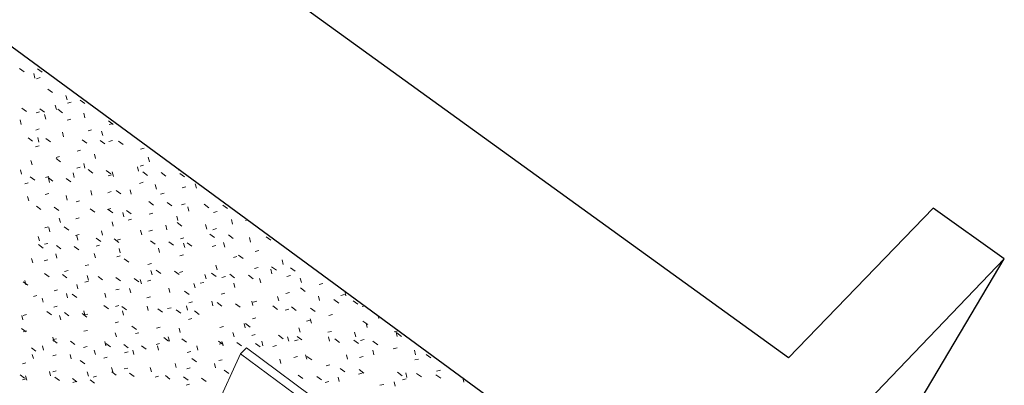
# Model space of a CAD drawing. Header units: centimetres. Extents: x -2274.6 to -2273.04, y 1316.35 to 1317.85.
# Tile 59 of 59: x -2273.38 to -2273.04, y 1317.32 to 1317.45. Entities that reach past the tile are written whole.
import ezdxf

# ---------------------------------------------------------------- set-up
doc = ezdxf.new("R2010")
doc.units = ezdxf.units.CM
for name, color, linetype, lineweight in [('Rama_Szpros', 7, 'Continuous', 9), ('Wzór powierzchni', 7, 'Continuous', 9), ('Wzór powierzchni-4', 10, 'Continuous', 9), ('Ściany-1', 250, 'Continuous', 25)]:
    doc.layers.add(name, color=color, linetype=linetype, lineweight=lineweight)

# ---------------------------------------------------------------- blocks, each defined once
blk = doc.blocks.new('FP_20-Aksono')
at = {"layer": 'Wzór powierzchni-4'}
for p, q in [((-2273.38405, 1317.4335), (-2273.38243, 1317.43231)), ((-2273.37778, 1317.43332), (-2273.37616, 1317.43213)), ((-2273.37869, 1317.43013), (-2273.3791, 1317.4317)), ((-2273.37692, 1317.43032), (-2273.37812, 1317.42993)), ((-2273.37425, 1317.42629), (-2273.37264, 1317.4251)), ((-2273.36755, 1317.42254), (-2273.36797, 1317.42411)), ((-2273.38324, 1317.41971), (-2273.38164, 1317.41853)), ((-2273.377, 1317.4195), (-2273.37539, 1317.41831)), ((-2273.37125, 1317.41921), (-2273.37166, 1317.42078)), ((-2273.36615, 1317.4218), (-2273.36736, 1317.42143)), ((-2273.36303, 1317.42248), (-2273.36141, 1317.42129)), ((-2273.37709, 1317.41839), (-2273.37829, 1317.41802)), ((-2273.37492, 1317.41591), (-2273.37533, 1317.41747)), ((-2273.37074, 1317.41929), (-2273.36912, 1317.4181)), ((-2273.36135, 1317.41635), (-2273.36176, 1317.41792)), ((-2273.38346, 1317.41405), (-2273.38388, 1317.4156)), ((-2273.36626, 1317.41584), (-2273.36747, 1317.41547)), ((-2273.35317, 1317.41523), (-2273.35154, 1317.41403)), ((-2273.35165, 1317.4144), (-2273.35287, 1317.41402)), ((-2273.38109, 1317.4094), (-2273.37949, 1317.40821)), ((-2273.37718, 1317.41247), (-2273.37837, 1317.4121)), ((-2273.37732, 1317.40792), (-2273.37773, 1317.40947)), ((-2273.37487, 1317.40916), (-2273.37326, 1317.40797)), ((-2273.36875, 1317.40976), (-2273.36916, 1317.41131)), ((-2273.35904, 1317.41214), (-2273.36025, 1317.41177)), ((-2273.35514, 1317.41016), (-2273.35555, 1317.41173)), ((-2273.37726, 1317.40657), (-2273.37845, 1317.40621)), ((-2273.36232, 1317.40869), (-2273.36071, 1317.40749)), ((-2273.35601, 1317.40845), (-2273.35438, 1317.40725)), ((-2273.35179, 1317.40843), (-2273.35301, 1317.40806)), ((-2273.34966, 1317.4082), (-2273.34803, 1317.40701)), ((-2273.3408, 1317.40583), (-2273.34203, 1317.40546)), ((-2273.37011, 1317.40289), (-2273.37131, 1317.40253)), ((-2273.36282, 1317.40509), (-2273.36403, 1317.40473)), ((-2273.35764, 1317.40215), (-2273.35804, 1317.40371)), ((-2273.33894, 1317.40106), (-2273.33934, 1317.40262)), ((-2273.37971, 1317.39999), (-2273.38012, 1317.40153)), ((-2273.37137, 1317.40222), (-2273.36976, 1317.40103)), ((-2273.36294, 1317.39919), (-2273.36414, 1317.39883)), ((-2273.36134, 1317.39889), (-2273.36175, 1317.40044)), ((-2273.34272, 1317.39778), (-2273.34312, 1317.39934)), ((-2273.34096, 1317.39987), (-2273.34219, 1317.39951)), ((-2273.38332, 1317.39677), (-2273.38373, 1317.3983)), ((-2273.38031, 1317.39583), (-2273.37871, 1317.39464)), ((-2273.37382, 1317.39593), (-2273.37501, 1317.39557)), ((-2273.37411, 1317.39556), (-2273.37251, 1317.39437)), ((-2273.37358, 1317.39388), (-2273.37399, 1317.39542)), ((-2273.36503, 1317.39565), (-2273.36544, 1317.3972)), ((-2273.36023, 1317.39836), (-2273.35861, 1317.39717)), ((-2273.35392, 1317.39809), (-2273.3523, 1317.3969)), ((-2273.35207, 1317.39658), (-2273.35328, 1317.39622)), ((-2273.35145, 1317.39598), (-2273.35185, 1317.39754)), ((-2273.34122, 1317.39756), (-2273.33959, 1317.39636)), ((-2273.33482, 1317.39729), (-2273.33319, 1317.39609)), ((-2273.32888, 1317.39812), (-2273.32904, 1317.39875)), ((-2273.32839, 1317.39702), (-2273.32675, 1317.39582)), ((-2273.38101, 1317.39378), (-2273.38219, 1317.39342)), ((-2273.36788, 1317.39529), (-2273.36628, 1317.3941)), ((-2273.34113, 1317.39394), (-2273.34235, 1317.39358)), ((-2273.3365, 1317.39158), (-2273.3369, 1317.39314)), ((-2273.32635, 1317.39238), (-2273.32759, 1317.39202)), ((-2273.32262, 1317.39189), (-2273.32302, 1317.39346)), ((-2273.38083, 1317.38748), (-2273.38124, 1317.38901)), ((-2273.37391, 1317.39009), (-2273.3751, 1317.38974)), ((-2273.36746, 1317.38776), (-2273.36787, 1317.3893)), ((-2273.35888, 1317.38951), (-2273.35928, 1317.39106)), ((-2273.35221, 1317.39069), (-2273.35342, 1317.39033)), ((-2273.35043, 1317.39113), (-2273.34881, 1317.38993)), ((-2273.34526, 1317.38981), (-2273.34566, 1317.39136)), ((-2273.33385, 1317.3902), (-2273.33508, 1317.38984)), ((-2273.37818, 1317.38565), (-2273.37659, 1317.38447)), ((-2273.372, 1317.38536), (-2273.3704, 1317.38418)), ((-2273.36317, 1317.38747), (-2273.36436, 1317.38712)), ((-2273.33917, 1317.38722), (-2273.33754, 1317.38602)), ((-2273.33279, 1317.38692), (-2273.33115, 1317.38572)), ((-2273.32655, 1317.38645), (-2273.32778, 1317.38609)), ((-2273.32526, 1317.38389), (-2273.32565, 1317.38545)), ((-2273.31992, 1317.38633), (-2273.31828, 1317.38513)), ((-2273.31344, 1317.38604), (-2273.31179, 1317.38483)), ((-2273.35953, 1317.38477), (-2273.35793, 1317.38359)), ((-2273.35235, 1317.38482), (-2273.35355, 1317.38447)), ((-2273.35326, 1317.38448), (-2273.35164, 1317.38329)), ((-2273.34778, 1317.3819), (-2273.34818, 1317.38344)), ((-2273.34695, 1317.38418), (-2273.34533, 1317.38299)), ((-2273.33775, 1317.38322), (-2273.33897, 1317.38287)), ((-2273.32907, 1317.38066), (-2273.32947, 1317.38222)), ((-2273.31544, 1317.38376), (-2273.31669, 1317.3834)), ((-2273.37409, 1317.3785), (-2273.37528, 1317.37815)), ((-2273.36987, 1317.37994), (-2273.37028, 1317.38147)), ((-2273.36853, 1317.37849), (-2273.36693, 1317.37731)), ((-2273.36328, 1317.38164), (-2273.36448, 1317.38129)), ((-2273.3515, 1317.3787), (-2273.35191, 1317.38024)), ((-2273.34514, 1317.3811), (-2273.34636, 1317.38075)), ((-2273.33287, 1317.37745), (-2273.33327, 1317.379)), ((-2273.3293, 1317.37994), (-2273.32767, 1317.37874)), ((-2273.31902, 1317.37768), (-2273.31942, 1317.37924)), ((-2273.3101, 1317.37941), (-2273.31049, 1317.38098)), ((-2273.30476, 1317.38091), (-2273.30552, 1317.3807)), ((-2273.37711, 1317.37364), (-2273.37752, 1317.37516)), ((-2273.3735, 1317.37678), (-2273.37391, 1317.3783)), ((-2273.36339, 1317.37584), (-2273.36459, 1317.3755)), ((-2273.36377, 1317.37384), (-2273.36418, 1317.37537)), ((-2273.3552, 1317.37553), (-2273.35561, 1317.37706)), ((-2273.34161, 1317.37574), (-2273.34201, 1317.37728)), ((-2273.33791, 1317.37736), (-2273.33914, 1317.37701)), ((-2273.31793, 1317.37598), (-2273.31629, 1317.37477)), ((-2273.31566, 1317.37784), (-2273.31691, 1317.37749)), ((-2273.31146, 1317.37565), (-2273.30982, 1317.37444)), ((-2273.29843, 1317.37501), (-2273.29678, 1317.37379)), ((-2273.37742, 1317.37229), (-2273.37584, 1317.37111)), ((-2273.37418, 1317.37274), (-2273.37536, 1317.3724)), ((-2273.37126, 1317.37197), (-2273.36967, 1317.37079)), ((-2273.36507, 1317.37164), (-2273.36347, 1317.37046)), ((-2273.35746, 1317.37459), (-2273.35586, 1317.3734)), ((-2273.35626, 1317.37213), (-2273.35746, 1317.37179)), ((-2273.35119, 1317.37427), (-2273.34959, 1317.37308)), ((-2273.34896, 1317.37421), (-2273.35017, 1317.37387)), ((-2273.33857, 1317.37362), (-2273.33695, 1317.37243)), ((-2273.33222, 1317.3733), (-2273.33059, 1317.3721)), ((-2273.32694, 1317.37466), (-2273.32817, 1317.37431)), ((-2273.32667, 1317.37127), (-2273.32707, 1317.37281)), ((-2273.32583, 1317.37297), (-2273.3242, 1317.37177)), ((-2273.31588, 1317.37194), (-2273.31712, 1317.3716)), ((-2273.31278, 1317.37146), (-2273.31318, 1317.37302)), ((-2273.30383, 1317.37317), (-2273.30422, 1317.37473)), ((-2273.37104, 1317.36757), (-2273.37145, 1317.36909)), ((-2273.35766, 1317.36774), (-2273.35807, 1317.36927)), ((-2273.34911, 1317.36841), (-2273.35031, 1317.36807)), ((-2273.34907, 1317.3694), (-2273.34947, 1317.37093)), ((-2273.33544, 1317.36958), (-2273.33584, 1317.37112)), ((-2273.32713, 1317.3688), (-2273.32836, 1317.36846)), ((-2273.30854, 1317.36816), (-2273.30979, 1317.36781)), ((-2273.30799, 1317.36865), (-2273.30634, 1317.36744)), ((-2273.30094, 1317.37026), (-2273.3022, 1317.36991)), ((-2273.37947, 1317.36593), (-2273.37987, 1317.36744)), ((-2273.37427, 1317.367), (-2273.37545, 1317.36666)), ((-2273.36001, 1317.36533), (-2273.3612, 1317.365)), ((-2273.34773, 1317.36738), (-2273.34613, 1317.36619)), ((-2273.33825, 1317.3657), (-2273.33947, 1317.36536)), ((-2273.31545, 1317.36357), (-2273.31584, 1317.36512)), ((-2273.29246, 1317.3654), (-2273.29284, 1317.36696)), ((-2273.37532, 1317.36226), (-2273.37374, 1317.36108)), ((-2273.36917, 1317.36191), (-2273.36759, 1317.36073)), ((-2273.36721, 1317.3633), (-2273.36839, 1317.36297)), ((-2273.36011, 1317.36001), (-2273.36051, 1317.36153)), ((-2273.33799, 1317.36177), (-2273.33839, 1317.36331)), ((-2273.33655, 1317.36343), (-2273.33493, 1317.36223)), ((-2273.3302, 1317.36308), (-2273.32858, 1317.36188)), ((-2273.32732, 1317.36297), (-2273.32855, 1317.36263)), ((-2273.31928, 1317.3604), (-2273.31967, 1317.36195)), ((-2273.31742, 1317.36237), (-2273.31579, 1317.36117)), ((-2273.31255, 1317.36126), (-2273.3138, 1317.36092)), ((-2273.31099, 1317.36202), (-2273.30935, 1317.36081)), ((-2273.30452, 1317.36167), (-2273.30288, 1317.36046)), ((-2273.30119, 1317.36436), (-2273.30244, 1317.36402)), ((-2273.29639, 1317.3622), (-2273.29677, 1317.36375)), ((-2273.29649, 1317.36463), (-2273.29484, 1317.36342)), ((-2273.28997, 1317.36159), (-2273.29124, 1317.36125)), ((-2273.28994, 1317.36428), (-2273.28828, 1317.36306)), ((-2273.38277, 1317.35939), (-2273.3812, 1317.35822)), ((-2273.3818, 1317.35829), (-2273.38221, 1317.35979)), ((-2273.36375, 1317.35692), (-2273.36415, 1317.35843)), ((-2273.36013, 1317.35959), (-2273.36132, 1317.35926)), ((-2273.35678, 1317.36121), (-2273.35519, 1317.36003)), ((-2273.35055, 1317.36086), (-2273.34895, 1317.35968)), ((-2273.34428, 1317.36051), (-2273.34267, 1317.35932)), ((-2273.34173, 1317.35864), (-2273.34212, 1317.36017)), ((-2273.33842, 1317.35991), (-2273.33963, 1317.35957)), ((-2273.32309, 1317.35725), (-2273.32348, 1317.35879)), ((-2273.32006, 1317.3592), (-2273.32129, 1317.35887)), ((-2273.30923, 1317.35737), (-2273.30962, 1317.35891)), ((-2273.3003, 1317.35901), (-2273.30068, 1317.36056)), ((-2273.28617, 1317.35914), (-2273.28656, 1317.3607)), ((-2273.27867, 1317.3588), (-2273.27995, 1317.35846)), ((-2273.378, 1317.35461), (-2273.37916, 1317.35428)), ((-2273.37089, 1317.35659), (-2273.37206, 1317.35626)), ((-2273.36737, 1317.35384), (-2273.36777, 1317.35534)), ((-2273.36573, 1317.35512), (-2273.36415, 1317.35394)), ((-2273.35402, 1317.35393), (-2273.35442, 1317.35545)), ((-2273.34939, 1317.35688), (-2273.35059, 1317.35655)), ((-2273.34544, 1317.35553), (-2273.34584, 1317.35705)), ((-2273.33184, 1317.35563), (-2273.33224, 1317.35716)), ((-2273.32675, 1317.35617), (-2273.32513, 1317.35497)), ((-2273.31278, 1317.35542), (-2273.31402, 1317.35509)), ((-2273.29024, 1317.3557), (-2273.29151, 1317.35537)), ((-2273.28647, 1317.35726), (-2273.28482, 1317.35604)), ((-2273.27988, 1317.35287), (-2273.28026, 1317.35443)), ((-2273.2712, 1317.35496), (-2273.27249, 1317.35462)), ((-2273.27073, 1317.35451), (-2273.27111, 1317.35608)), ((-2273.37578, 1317.35226), (-2273.37618, 1317.35376)), ((-2273.35473, 1317.35117), (-2273.35314, 1317.34999)), ((-2273.34954, 1317.35115), (-2273.35073, 1317.35082)), ((-2273.33858, 1317.35414), (-2273.33979, 1317.35381)), ((-2273.32569, 1317.34949), (-2273.32608, 1317.35102)), ((-2273.32399, 1317.35239), (-2273.32522, 1317.35206)), ((-2273.31691, 1317.35109), (-2273.3173, 1317.35262)), ((-2273.31545, 1317.35216), (-2273.31382, 1317.35096)), ((-2273.30903, 1317.35178), (-2273.30739, 1317.35058)), ((-2273.30301, 1317.35117), (-2273.3034, 1317.35271)), ((-2273.30169, 1317.35264), (-2273.30294, 1317.35231)), ((-2273.29608, 1317.35102), (-2273.29444, 1317.34981)), ((-2273.29405, 1317.35278), (-2273.29443, 1317.35433)), ((-2273.27486, 1317.35319), (-2273.27319, 1317.35196)), ((-2273.26822, 1317.35281), (-2273.26656, 1317.35158)), ((-2273.26406, 1317.35101), (-2273.265, 1317.35076)), ((-2273.3829, 1317.34618), (-2273.3833, 1317.34767)), ((-2273.3816, 1317.34798), (-2273.38276, 1317.34766)), ((-2273.37457, 1317.34909), (-2273.373, 1317.34792)), ((-2273.37098, 1317.35091), (-2273.37216, 1317.35059)), ((-2273.36975, 1317.34623), (-2273.37016, 1317.34773)), ((-2273.36845, 1317.34872), (-2273.36687, 1317.34754)), ((-2273.3623, 1317.34834), (-2273.36071, 1317.34716)), ((-2273.36132, 1317.34779), (-2273.36172, 1317.34929)), ((-2273.36037, 1317.34819), (-2273.36155, 1317.34787)), ((-2273.34851, 1317.3508), (-2273.34691, 1317.34961)), ((-2273.34793, 1317.34785), (-2273.34833, 1317.34936)), ((-2273.33932, 1317.34942), (-2273.33972, 1317.35094)), ((-2273.33597, 1317.35004), (-2273.33436, 1317.34885)), ((-2273.3314, 1317.35039), (-2273.33261, 1317.35006)), ((-2273.32965, 1317.34966), (-2273.32804, 1317.34847)), ((-2273.3233, 1317.34928), (-2273.32169, 1317.34808)), ((-2273.29052, 1317.34984), (-2273.29178, 1317.34951)), ((-2273.28956, 1317.35064), (-2273.28792, 1317.34942)), ((-2273.28301, 1317.35026), (-2273.28136, 1317.34904)), ((-2273.2754, 1317.34804), (-2273.27668, 1317.3477)), ((-2273.25922, 1317.34666), (-2273.25946, 1317.34762)), ((-2273.34968, 1317.34544), (-2273.35087, 1317.34512)), ((-2273.32419, 1317.34662), (-2273.32541, 1317.34629)), ((-2273.3057, 1317.34338), (-2273.30609, 1317.34491)), ((-2273.30558, 1317.34486), (-2273.30395, 1317.34365)), ((-2273.30193, 1317.34682), (-2273.30318, 1317.34649)), ((-2273.28313, 1317.34602), (-2273.28439, 1317.34568)), ((-2273.28269, 1317.345), (-2273.28307, 1317.34655)), ((-2273.26477, 1317.34577), (-2273.2631, 1317.34454)), ((-2273.26327, 1317.34349), (-2273.26365, 1317.34505)), ((-2273.38331, 1317.34314), (-2273.38175, 1317.34197)), ((-2273.38168, 1317.34237), (-2273.38283, 1317.34205)), ((-2273.36048, 1317.34252), (-2273.36167, 1317.3422)), ((-2273.3504, 1317.34022), (-2273.3508, 1317.34172)), ((-2273.34507, 1317.34399), (-2273.34348, 1317.3428)), ((-2273.34256, 1317.34171), (-2273.34376, 1317.34138)), ((-2273.33525, 1317.34366), (-2273.33646, 1317.34334)), ((-2273.32827, 1317.34178), (-2273.32866, 1317.3433)), ((-2273.31322, 1317.34383), (-2273.31446, 1317.34351)), ((-2273.30954, 1317.34028), (-2273.30993, 1317.34181)), ((-2273.30218, 1317.34103), (-2273.30343, 1317.3407)), ((-2273.29416, 1317.3408), (-2273.29252, 1317.33959)), ((-2273.28663, 1317.34187), (-2273.28702, 1317.34341)), ((-2273.27571, 1317.34218), (-2273.27699, 1317.34185)), ((-2273.26729, 1317.34033), (-2273.26767, 1317.34189)), ((-2273.2526, 1317.34234), (-2273.25391, 1317.342)), ((-2273.25289, 1317.34035), (-2273.25326, 1317.34192)), ((-2273.25303, 1317.34164), (-2273.25135, 1317.34041)), ((-2273.37212, 1317.33869), (-2273.37252, 1317.34017)), ((-2273.37249, 1317.3392), (-2273.37092, 1317.33803)), ((-2273.37117, 1317.33963), (-2273.37234, 1317.33932)), ((-2273.36638, 1317.3388), (-2273.36481, 1317.33763)), ((-2273.35406, 1317.33719), (-2273.35446, 1317.33868)), ((-2273.35408, 1317.338), (-2273.35249, 1317.33682)), ((-2273.34788, 1317.3376), (-2273.34629, 1317.33641)), ((-2273.33543, 1317.33796), (-2273.33663, 1317.33764)), ((-2273.33396, 1317.33999), (-2273.33236, 1317.33879)), ((-2273.33201, 1317.33872), (-2273.33241, 1317.34023)), ((-2273.32766, 1317.33958), (-2273.32605, 1317.33839)), ((-2273.31496, 1317.33877), (-2273.31334, 1317.33757)), ((-2273.31344, 1317.33808), (-2273.31468, 1317.33775)), ((-2273.31337, 1317.33719), (-2273.31376, 1317.33871)), ((-2273.30857, 1317.33836), (-2273.30694, 1317.33716)), ((-2273.30214, 1317.33795), (-2273.30051, 1317.33675)), ((-2273.2995, 1317.33719), (-2273.29989, 1317.33872)), ((-2273.29056, 1317.33875), (-2273.29094, 1317.34029)), ((-2273.28725, 1317.33919), (-2273.28851, 1317.33886)), ((-2273.28766, 1317.34039), (-2273.28601, 1317.33918)), ((-2273.27642, 1317.33876), (-2273.2768, 1317.34031)), ((-2273.27455, 1317.33957), (-2273.27289, 1317.33835)), ((-2273.26795, 1317.33916), (-2273.26629, 1317.33793)), ((-2273.26438, 1317.33932), (-2273.26566, 1317.33899)), ((-2273.26131, 1317.33874), (-2273.25965, 1317.33751)), ((-2273.3799, 1317.33645), (-2273.37834, 1317.33528)), ((-2273.37923, 1317.3327), (-2273.37963, 1317.33418)), ((-2273.37569, 1317.33568), (-2273.37609, 1317.33717)), ((-2273.37127, 1317.33403), (-2273.37243, 1317.33371)), ((-2273.36612, 1317.33267), (-2273.36651, 1317.33416)), ((-2273.3606, 1317.33688), (-2273.36178, 1317.33656)), ((-2273.35769, 1317.33417), (-2273.35809, 1317.33566)), ((-2273.34634, 1317.33507), (-2273.34754, 1317.33475)), ((-2273.34433, 1317.33415), (-2273.34473, 1317.33565)), ((-2273.34165, 1317.33719), (-2273.34005, 1317.336)), ((-2273.33574, 1317.33566), (-2273.33614, 1317.33717)), ((-2273.32458, 1317.33516), (-2273.3258, 1317.33484)), ((-2273.32213, 1317.33566), (-2273.32252, 1317.33717)), ((-2273.29486, 1317.33721), (-2273.29612, 1317.33689)), ((-2273.28432, 1317.33253), (-2273.2847, 1317.33407)), ((-2273.27015, 1317.33251), (-2273.27053, 1317.33405)), ((-2273.26099, 1317.33406), (-2273.26137, 1317.33561)), ((-2273.25296, 1317.33645), (-2273.25426, 1317.33612)), ((-2273.24655, 1317.33404), (-2273.24692, 1317.3356)), ((-2273.24286, 1317.33417), (-2273.24118, 1317.33293)), ((-2273.38182, 1317.3312), (-2273.38297, 1317.33089)), ((-2273.36297, 1317.33208), (-2273.3614, 1317.33091)), ((-2273.35356, 1317.33316), (-2273.35474, 1317.33284)), ((-2273.32964, 1317.32957), (-2273.33003, 1317.33107)), ((-2273.32423, 1317.33275), (-2273.32263, 1317.33156)), ((-2273.316, 1317.32953), (-2273.31638, 1317.33104)), ((-2273.31366, 1317.33234), (-2273.31489, 1317.33203)), ((-2273.2933, 1317.331), (-2273.29368, 1317.33253)), ((-2273.28753, 1317.33339), (-2273.28878, 1317.33307)), ((-2273.28422, 1317.33345), (-2273.28257, 1317.33223)), ((-2273.27632, 1317.33053), (-2273.27759, 1317.3302)), ((-2273.26471, 1317.33347), (-2273.26599, 1317.33314)), ((-2273.24544, 1317.33256), (-2273.24674, 1317.33223)), ((-2273.38385, 1317.32708), (-2273.3823, 1317.32592)), ((-2273.37326, 1317.32672), (-2273.37366, 1317.32819)), ((-2273.37136, 1317.32844), (-2273.37253, 1317.32814)), ((-2273.36011, 1317.32666), (-2273.3605, 1317.32814)), ((-2273.35166, 1317.32813), (-2273.35205, 1317.32962)), ((-2273.35204, 1317.32809), (-2273.35046, 1317.32691)), ((-2273.34649, 1317.32942), (-2273.34768, 1317.32911)), ((-2273.34586, 1317.32767), (-2273.34427, 1317.32648)), ((-2273.33826, 1317.32808), (-2273.33865, 1317.32958)), ((-2273.32478, 1317.32946), (-2273.32599, 1317.32915)), ((-2273.31301, 1317.3287), (-2273.31139, 1317.3275)), ((-2273.27268, 1317.32933), (-2273.27103, 1317.32811)), ((-2273.26504, 1317.32764), (-2273.26632, 1317.32732)), ((-2273.26609, 1317.32889), (-2273.26444, 1317.32767)), ((-2273.25282, 1317.32801), (-2273.25115, 1317.32678)), ((-2273.24951, 1317.32619), (-2273.24988, 1317.32775)), ((-2273.24614, 1317.32757), (-2273.24446, 1317.32634)), ((-2273.23942, 1317.32712), (-2273.23774, 1317.32589)), ((-2273.23788, 1317.32866), (-2273.2392, 1317.32833)), ((-2273.38189, 1317.32566), (-2273.38304, 1317.32535)), ((-2273.38154, 1317.32527), (-2273.38194, 1317.32674)), ((-2273.37177, 1317.32623), (-2273.3702, 1317.32506)), ((-2273.36568, 1317.32581), (-2273.36411, 1317.32463)), ((-2273.36439, 1317.32473), (-2273.36556, 1317.32443)), ((-2273.35957, 1317.32538), (-2273.35799, 1317.3242)), ((-2273.35727, 1317.3266), (-2273.35845, 1317.32629)), ((-2273.33577, 1317.32662), (-2273.33697, 1317.32631)), ((-2273.3334, 1317.32681), (-2273.3318, 1317.32562)), ((-2273.32712, 1317.32637), (-2273.32552, 1317.32518)), ((-2273.32497, 1317.32379), (-2273.32618, 1317.32348)), ((-2273.32082, 1317.32594), (-2273.31921, 1317.32474)), ((-2273.28729, 1317.32696), (-2273.28566, 1317.32575)), ((-2273.28079, 1317.32652), (-2273.27914, 1317.32531)), ((-2273.27663, 1317.32474), (-2273.27789, 1317.32442)), ((-2273.27299, 1317.32474), (-2273.27337, 1317.32628)), ((-2273.25759, 1317.32377), (-2273.25888, 1317.32345)), ((-2273.25356, 1317.32309), (-2273.25394, 1317.32464)), ((-2273.24975, 1317.32571), (-2273.25105, 1317.32539)), ((-2273.22972, 1317.32453), (-2273.23007, 1317.32603))]:
    blk.add_line(p, q, dxfattribs=at)

msp = doc.modelspace()

# ---------------------------------------------------------------- linework, layer by layer
at = {"layer": 'Rama_Szpros'}
for p, q in [((-2273.30727, 1317.33441), (-2273.37073, 1317.19689)), ((-2273.30525, 1317.33643), (-2273.30727, 1317.33441)), ((-2273.19244, 1317.24928), (-2273.30727, 1317.33441)), ((-2273.30525, 1317.33643), (-2273.19051, 1317.25143)), ((-2273.30525, 1317.33643), (-2273.19051, 1317.25143))]:
    msp.add_line(p, q, dxfattribs=at)
at = {"layer": 'Ściany-1'}
for p, q in [((-2273.11697, 1317.333), (-2273.69169, 1317.74832)), ((-2273.39049, 1317.4439), (-2273.16789, 1317.28035)), ((-2273.06673, 1317.38494), (-2273.11697, 1317.333)), ((-2273.04206, 1317.3674), (-2273.06673, 1317.38494)), ((-2273.92524, 1316.44691), (-2273.04206, 1317.3674)), ((-2273.14378, 1317.19646), (-2273.04206, 1317.3674))]:
    msp.add_line(p, q, dxfattribs=at)

# ---------------------------------------------------------------- block references
at = {"layer": 'Wzór powierzchni'}
msp.add_blockref('FP_20-Aksono', (0, 0), dxfattribs=at)

doc.saveas('drawing.dxf')
